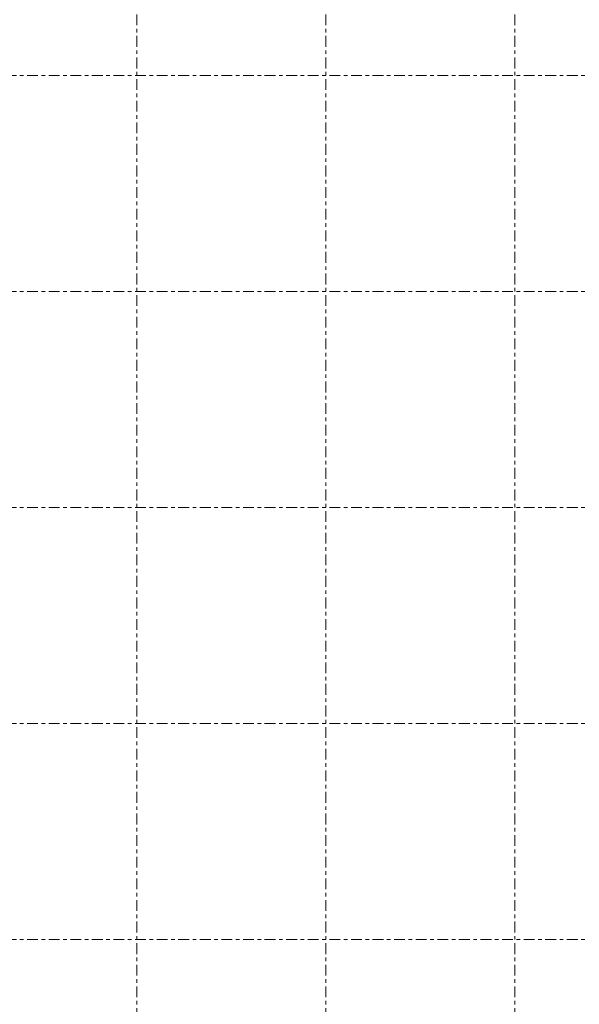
# Model space of a CAD drawing. Header units: millimetres. Extents: x -69 to 541, y -101 to 999.
# Tile 17 of 19: x 230 to 385, y 452 to 726. Entities that reach past the tile are written whole.
import ezdxf

# ---------------------------------------------------------------- set-up
doc = ezdxf.new("R2010")
doc.units = ezdxf.units.MM
doc.linetypes.add('XKITLINE03', pattern=[6, 3, -1, 1, -1])
doc.layers.add('Spoina', color=1, linetype='Continuous', lineweight=0)

msp = doc.modelspace()

# ---------------------------------------------------------------- linework, layer by layer
at = {"layer": 'Spoina', "linetype": 'XKITLINE03', "lineweight": 0}
for p, q in [((262.5, -20), (262.5, 960)), ((315, -20), (315, 960)), ((367.5, -20), (367.5, 960)), ((-20, 710), (440, 710)), ((-20, 650), (440, 650)), ((-20, 590), (440, 590)), ((-20, 530), (440, 530)), ((-20, 470), (440, 470))]:
    msp.add_line(p, q, dxfattribs=at)

doc.saveas('drawing.dxf')
